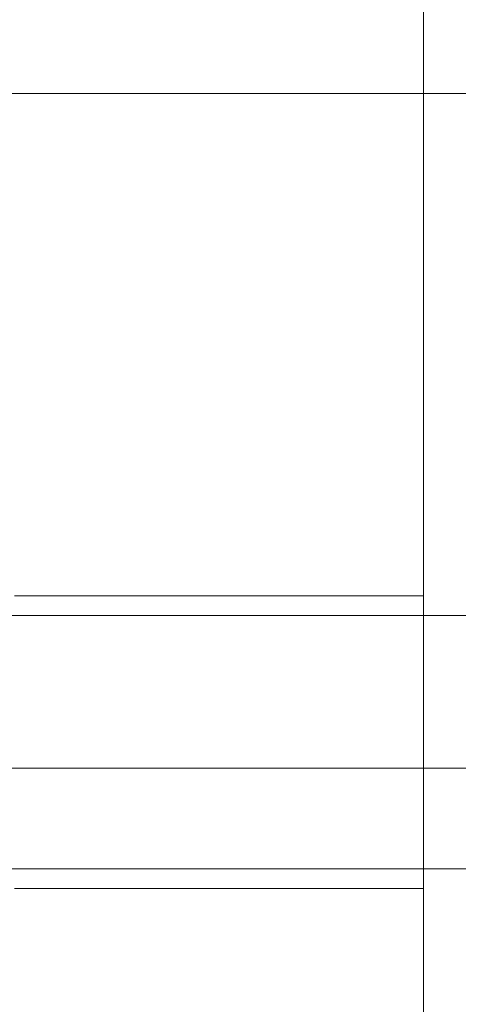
# Model space of a CAD drawing. Header units: inches. Extents: x 1 to 109, y 1 to 85.
# Tile 102 of 256: x 87.3134 to 87.3697, y 15.298 to 15.4243. Entities that reach past the tile are written whole.
import ezdxf

# ---------------------------------------------------------------- set-up
doc = ezdxf.new("R2010")
doc.units = ezdxf.units.IN
doc.header["$MEASUREMENT"] = 0

msp = doc.modelspace()

# ---------------------------------------------------------------- linework, layer by layer
at = {"color": 7, "linetype": 'Continuous', "lineweight": 15, "ltscale": 5}
for p, q in [((87.36522, 14.83161), (87.36522, 17.83161)), ((87.40331, 15.41477), (87.23664, 15.41477)), ((87.36522, 15.35036), (87.31272, 15.35036)), ((87.36522, 15.35036), (87.36522, 15.31294)), ((87.27105, 15.34786), (87.41689, 15.34786)), ((87.54848, 15.32827), (86.55848, 15.32827)), ((87.41689, 15.31536), (87.27105, 15.31536)), ((87.31272, 15.31286), (87.36522, 15.31286))]:
    msp.add_line(p, q, dxfattribs=at)

doc.saveas('drawing.dxf')
